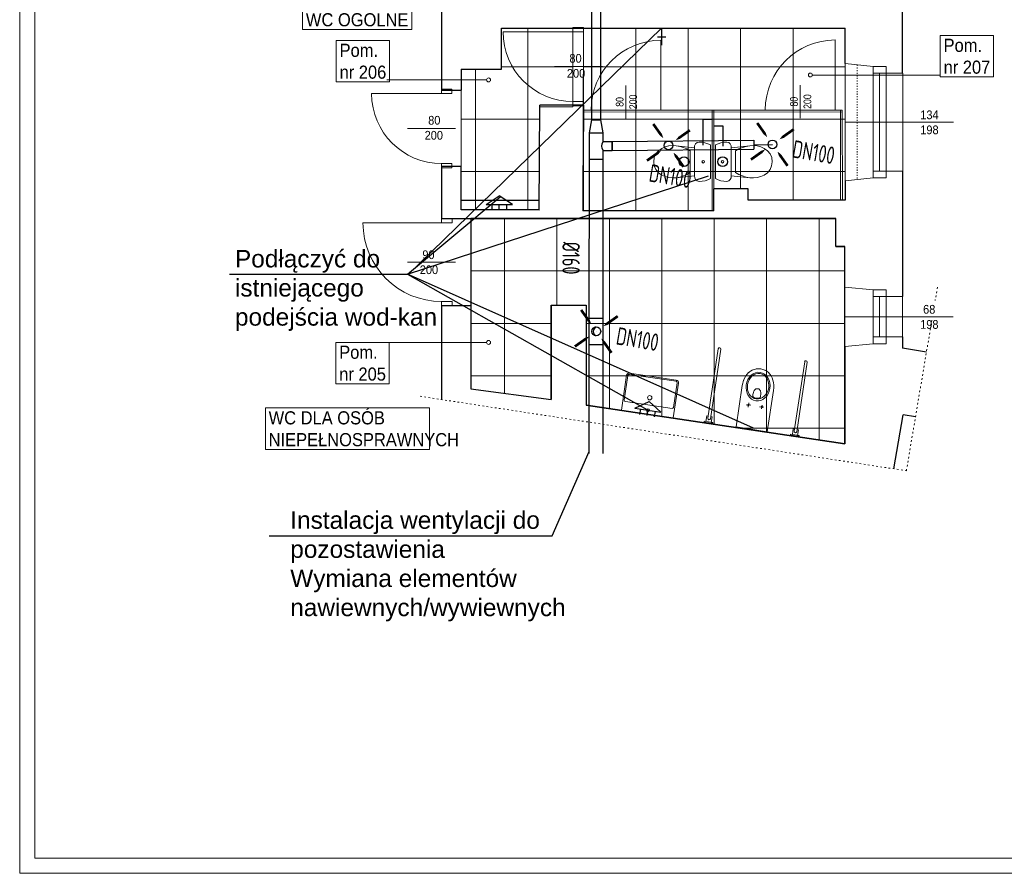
# Model space of a CAD drawing. Header units: millimetres. Extents: x 6904000 to 7075021, y 297772 to 407623.
# Tile 81 of 91: x 7024508 to 7035778, y 362773 to 372547. Entities that reach past the tile are written whole.
import ezdxf
from ezdxf.enums import TextEntityAlignment as Align

# ---------------------------------------------------------------- set-up
doc = ezdxf.new("R2010")
doc.units = ezdxf.units.MM
doc.linetypes.add('MCS - 2 piętro - koncepcja (2026.04.17)_do wysłania$0$ACAD_ISO03W100', pattern=[30, 12, -18])
for name, color, linetype, lineweight in [('!_IS_Przybory sanit', 3, 'Continuous', 25), ('$went_wyciąg', 32, 'Continuous', 30), ('$WENTYLACJA_OPIS', 20, 'Continuous', 25), ('MCS - 2 piętro - koncepcja (2026.04.17)_do wysłania$0$P-SANR-FIXT', 8, 'Continuous', 5), ('MCS - 2 piętro - koncepcja (2026.04.17)_do wysłania$0$Przekroje', 8, 'Continuous', 20), ('MCS - 2 piętro - koncepcja (2026.04.17)_do wysłania$0$Przekrojowa', 8, 'Continuous', 25), ('MCS - 2 piętro - koncepcja (2026.04.17)_do wysłania$0$S3_drzwi_istniejące', 8, 'Continuous', 0), ('MCS - 2 piętro - koncepcja (2026.04.17)_do wysłania$0$S3_drzwi_nowe', 8, 'Continuous', 18), ('MCS - 2 piętro - koncepcja (2026.04.17)_do wysłania$0$S3_okna', 8, 'Continuous', 9), ('MCS - 2 piętro - koncepcja (2026.04.17)_do wysłania$0$S3_opis pomieszczeń', 8, 'Continuous', 0), ('MCS - 2 piętro - koncepcja (2026.04.17)_do wysłania$0$S3_wyburzenia', 8, 'Continuous', 5), ('MCS - 2 piętro - koncepcja (2026.04.17)_do wysłania$0$S3_zabudowa_giszetowa', 8, 'Continuous', 0), ('MCS - 2 piętro - koncepcja (2026.04.17)_do wysłania$0$Widokowa', 8, 'Continuous', 9), ('MCS - 2 piętro - koncepcja (2026.04.17)_do wysłania$0$Wyposazenie', 8, 'Continuous', 9)]:
    doc.layers.add(name, color=color, linetype=linetype, lineweight=lineweight)
for name, color, linetype in [('_MECH_KS', 18, 'Continuous'), ('_MECH_OPIS', 7, 'Continuous'), ('_MECH_WC', 1, 'Continuous'), ('_MECH_WZ', 5, 'Continuous')]:
    doc.layers.add(name, color=color, linetype=linetype)
doc.layers.add('MCS - 2 piętro - koncepcja (2026.04.17)_do wysłania$0$Obrys powierzchni', color=8, linetype='Continuous', lineweight=9, plot=False)
doc.layers.add('S3_sufit S2', color=7, linetype='Continuous', lineweight=5, true_color=0x7f7f7f)
doc.styles.add('JOZEK', font='isocp3.shx', dxfattribs={"width": 0.9})
doc.styles.add('MCS - 2 piętro - koncepcja (2026.04.17)_do wysłania$0$Arial Narrow_1', font='ARIALN.TTF', dxfattribs={"height": 8.75})
doc.styles.add('MCS - 2 piętro - koncepcja (2026.04.17)_do wysłania$0$ARIELCE', font='arial.ttf', dxfattribs={"width": 0.9})
doc.styles.get("Standard").update_dxf_attribs({"font": 'arial.ttf'})

# ---------------------------------------------------------------- blocks, each defined once
blk = doc.blocks.new('MCS - 2 piętro - koncepcja (2026.04.17)_do wysłania$0$zw$7334')
at = {"layer": 'MCS - 2 piętro - koncepcja (2026.04.17)_do wysłania$0$S3_okna', "ltscale": 1.6, "insert": (-30.9, 13.4), "char_height": 10, "width": 42.363, "attachment_point": 3, "rotation": 0.019, "style": 'MCS - 2 piętro - koncepcja (2026.04.17)_do wysłania$0$ARIELCE', "bg_fill": 2}
blk.add_mtext('{\\fArial|b0|i0|c238|p34;134}', dxfattribs=at)
at = {"layer": 'MCS - 2 piętro - koncepcja (2026.04.17)_do wysłania$0$S3_okna', "ltscale": 1.6, "insert": (-30.9, -3.8), "char_height": 10, "width": 42.363, "attachment_point": 3, "rotation": 0.019, "style": 'MCS - 2 piętro - koncepcja (2026.04.17)_do wysłania$0$ARIELCE'}
blk.add_mtext('{\\fArial|b0|i0|c238|p34;198}', dxfattribs=at)
blk = doc.blocks.new('MCS - 2 piętro - koncepcja (2026.04.17)_do wysłania$0$zw$B2BC')
at = {"layer": 'MCS - 2 piętro - koncepcja (2026.04.17)_do wysłania$0$Przekroje', "ltscale": 1.6}
for points in [[(0, 0), (32.2, -3.1), (47, -3.1), (47, -10.9), (66, -10.9)], [(0, -134), (32.2, -130.9), (47, -130.9), (47, -123.1), (66, -123.1)]]:
    blk.add_lwpolyline(points, dxfattribs=at)
at = {"layer": 'MCS - 2 piętro - koncepcja (2026.04.17)_do wysłania$0$S3_okna'}
for p, q in [((0, 0), (0, -134)), ((32.2, -130.9), (32.2, -3.1)), ((47, -10.9), (32.2, -10.9)), ((39.6, -123.1), (39.6, -10.9)), ((47, -123.1), (47, -10.9)), ((66, -10.9), (66, -123.1)), ((47, -123.1), (32.2, -123.1))]:
    blk.add_line(p, q, dxfattribs=at)
at = {"layer": 'MCS - 2 piętro - koncepcja (2026.04.17)_do wysłania$0$S3_okna', "ltscale": 1.6}
blk.add_line((124, -67), (0, -67), dxfattribs=at)
at = {"layer": 'MCS - 2 piętro - koncepcja (2026.04.17)_do wysłania$0$S3_okna'}
for points in [[(0, 0), (32.2, -3.1), (47, -3.1), (47, -10.9), (66, -10.9)], [(0, -134), (32.2, -130.9), (47, -130.9), (47, -123.1), (66, -123.1)]]:
    blk.add_lwpolyline(points, dxfattribs=at)
blk = doc.blocks.new('MCS - 2 piętro - koncepcja (2026.04.17)_do wysłania$0$zw$5741')
at = {"layer": 'MCS - 2 piętro - koncepcja (2026.04.17)_do wysłania$0$Przekroje', "ltscale": 1.6}
blk.add_lwpolyline([(0, 0), (31.2, 8.5), (45.8, 11), (44.5, 18.7), (63.2, 21.8)], dxfattribs=at)
at = {"layer": 'MCS - 2 piętro - koncepcja (2026.04.17)_do wysłania$0$S3_okna'}
for p, q in [((31.2, 8.5), (20.8, 69.4)), ((-11.5, 67), (0, 0)), ((36.7, 64.2), (22.1, 61.7)), ((37.2, 17.4), (29.4, 63)), ((44.5, 18.7), (29.9, 16.2))]:
    blk.add_line(p, q, dxfattribs=at)
blk.add_lwpolyline([(0, 0), (31.2, 8.5), (45.8, 11), (44.5, 18.7), (63.2, 21.8)], dxfattribs=at)
at = {"layer": 'MCS - 2 piętro - koncepcja (2026.04.17)_do wysłania$0$S3_okna', "ltscale": 1.6, "insert": (93.9, 64.3), "char_height": 10, "width": 42.363, "attachment_point": 3, "rotation": 9.7223, "style": 'MCS - 2 piętro - koncepcja (2026.04.17)_do wysłania$0$ARIELCE', "bg_fill": 2}
blk.add_mtext('{\\fArial|b0|i0|c238|p34;68}', dxfattribs=at)
at = {"layer": 'MCS - 2 piętro - koncepcja (2026.04.17)_do wysłania$0$Przekroje', "ltscale": 1.6}
blk.add_lwpolyline([(-11.5, 67), (20.8, 69.4), (35.4, 71.9), (36.7, 64.2), (55.4, 67.4)], dxfattribs=at)
at = {"layer": 'MCS - 2 piętro - koncepcja (2026.04.17)_do wysłania$0$S3_okna'}
for p, q in [((44.5, 18.7), (36.7, 64.2)), ((55.4, 67.4), (63.2, 21.8))]:
    blk.add_line(p, q, dxfattribs=at)
at = {"layer": 'MCS - 2 piętro - koncepcja (2026.04.17)_do wysłania$0$S3_okna', "ltscale": 1.6}
blk.add_line((116.5, 54.4), (-5.7, 33.5), dxfattribs=at)
at = {"layer": 'MCS - 2 piętro - koncepcja (2026.04.17)_do wysłania$0$S3_okna'}
blk.add_lwpolyline([(-11.5, 67), (20.8, 69.4), (35.4, 71.9), (36.7, 64.2), (55.4, 67.4)], dxfattribs=at)
at = {"layer": 'MCS - 2 piętro - koncepcja (2026.04.17)_do wysłania$0$S3_okna', "ltscale": 1.6, "insert": (100.4, 47.8), "char_height": 10, "width": 42.363, "attachment_point": 3, "rotation": 9.7223, "style": 'MCS - 2 piętro - koncepcja (2026.04.17)_do wysłania$0$ARIELCE'}
blk.add_mtext('{\\fArial|b0|i0|c238|p34;198}', dxfattribs=at)
blk = doc.blocks.new('MCS - 2 piętro - koncepcja (2026.04.17)_do wysłania$0$zw$C904')
at = {"layer": 'MCS - 2 piętro - koncepcja (2026.04.17)_do wysłania$0$Wyposazenie', "color": 253, "linetype": 'Continuous'}
for p, q in [((-16.1, 58.7), (-18.5, 54.8)), ((-12.6, 61.9), (-16.1, 58.7)), ((-8.4, 64), (-12.6, 61.9)), ((-3.8, 64.9), (-8.4, 64)), ((0.9, 64.5), (-3.8, 64.9)), ((5.3, 62.9), (0.9, 64.5)), ((9.1, 60.2), (5.3, 62.9)), ((12, 56.6), (9.1, 60.2)), ((13.9, 52.7), (12, 56.6)), ((-20.8, 46.6), (-21, 42.4)), ((-19.9, 50.8), (-20.8, 46.6)), ((-18.5, 54.8), (-19.9, 50.8)), ((15.2, 48.7), (13.9, 52.7)), ((15.9, 44.5), (15.2, 48.7)), ((-21, 42.4), (-20.6, 38.2)), ((-20.6, 38.2), (-17, 17.2)), ((-20.6, 38.2), (-19.6, 33.9)), ((-19.6, 33.9), (-18.1, 29.9)), ((14.5, 31.8), (15.5, 36)), ((14.9, 19), (16, 40.3)), ((15.5, 36), (16, 40.3)), ((16, 40.3), (15.9, 44.5)), ((-18.1, 29.9), (-16.2, 26)), ((-16.2, 26), (-13.8, 22.3)), ((-13.8, 22.3), (11.1, 23.8)), ((11.1, 23.8), (13.1, 27.7)), ((13.1, 27.7), (14.5, 31.8)), ((-22.8, 13.9), (-23.2, 11.6)), ((-23.2, 11.6), (-22.8, 8.3)), ((-21.5, 15.8), (-22.8, 13.9)), ((-19.4, 17), (-21.5, 15.8)), ((-17, 17.2), (-19.4, 17)), ((14.9, 19), (-17, 17.2)), ((17.3, 19.1), (14.9, 19)), ((19.5, 18.2), (17.3, 19.1)), ((21, 16.5), (19.5, 18.2)), ((21.7, 14.2), (21, 16.5)), ((21.7, 10.9), (21.7, 14.2)), ((-22.8, 8.3), (-22, 5)), ((-22, 5), (-20.8, 1.9)), ((-20.8, 1.9), (-19.3, -1.1)), ((-19.3, -1.1), (19.3, 1.1)), ((19.3, 1.1), (20.5, 4.3)), ((20.5, 4.3), (21.3, 7.5)), ((21.3, 7.5), (21.7, 10.9))]:
    blk.add_line(p, q, dxfattribs=at)
blk.add_circle((-0.5, 8.2), 1.5, dxfattribs=at)
blk = doc.blocks.new('MCS - 2 piętro - koncepcja (2026.04.17)_do wysłania$0$PLM_Washbasin_2D - PLM_Washbasin_Wall_Mounted_Rectangle_600x450-V80-PARTER PW 1do50 - C')
at = {"layer": 'MCS - 2 piętro - koncepcja (2026.04.17)_do wysłania$0$P-SANR-FIXT', "color": 8, "true_color": 0x808080}
for p, q in [((-30, -1.5), (-30, -42)), ((-30, -42), (-30, -1.5)), ((30, -42), (30, -1.5)), ((30, -1.5), (30, -42)), ((-28.5, -42), (-28.5, -13.5)), ((-27, -12), (27, -12)), ((28.5, -13.5), (28.5, -42)), ((27, -43.5), (-27, -43.5)), ((-27, -45), (27, -45)), ((27, -45), (-27, -45))]:
    blk.add_line(p, q, dxfattribs=at)
for centre, radius in [((0, -6), 1.75), ((0, -20.5), 2.5)]:
    blk.add_circle(centre, radius, dxfattribs=at)
for centre, radius, start, end in [((-27, -13.5), 1.5, 90, 180), ((27, -13.5), 1.5, 360, 90), ((-27, -42), 3, 180, 270), ((-27, -42), 3, 180, 270), ((-27, -42), 1.5, 180, 270), ((27, -42), 3, 270, 360), ((27, -42), 3, 270, 0), ((27, -42), 1.5, 270, 0)]:
    blk.add_arc(centre, radius, start, end, dxfattribs=at)
blk = doc.blocks.new('MCS - 2 piętro - koncepcja (2026.04.17)_do wysłania$0$zw$F471')
at = {"layer": 'MCS - 2 piętro - koncepcja (2026.04.17)_do wysłania$0$P-SANR-FIXT', "color": 8, "true_color": 0x808080}
for p, q in [((-50.2, 12.6), (-38.2, 92.2)), ((-35.3, 91.8), (-47.2, 12.1)), ((60.7, 77.4), (48.7, -2.3)), ((51.7, -2.7), (63.6, 76.9)), ((-17.8, 2.7), (-10.7, 50)), ((-17.8, 2.7), (-10.7, 50)), ((24.9, 44.6), (17.8, -2.7)), ((17.8, -2.7), (24.9, 44.6)), ((-6.3, 28.2), (-1.1, 27.5)), ((-4, 25.3), (-3.3, 30.4)), ((9.1, 25.9), (14.1, 25.2)), ((11.3, 23.3), (12, 27.8)), ((-52.3, 8.9), (-51.3, 15.3)), ((-51.3, 15.3), (-52.3, 8.9)), ((-51.3, 15.3), (-49.8, 15.1)), ((-49.8, 15.1), (-51.3, 15.3)), ((-46.8, 14.6), (-45.4, 14.4)), ((-46.8, 14.6), (-45.4, 14.4)), ((-45.4, 14.4), (-46.3, 8)), ((-45.4, 14.4), (-46.3, 8)), ((-54.4, 8.2), (-54.2, 9.2)), ((-54.2, 9.2), (-54.4, 8.2)), ((-50.9, 7.6), (-54.4, 8.2)), ((-54.4, 8.2), (-44.5, 6.7)), ((-54.2, 9.2), (-52.3, 8.9)), ((-44.4, 7.7), (-54.2, 9.2)), ((-44.5, 6.7), (-48, 7.2)), ((-46.3, 8), (-44.4, 7.7)), ((-44.4, 7.7), (-44.5, 6.7)), ((-44.5, 6.7), (-44.4, 7.7)), ((17.8, -2.7), (-17.8, 2.7)), ((17.8, -2.7), (-17.8, 2.7)), ((46.6, -6), (47.6, 0.4)), ((47.6, 0.4), (46.6, -6)), ((47.6, 0.4), (49.1, 0.2)), ((49.1, 0.2), (47.6, 0.4)), ((44.5, -6.7), (44.6, -5.7)), ((44.5, -6.7), (44.6, -5.7)), ((48, -7.2), (44.5, -6.7)), ((54.4, -8.2), (44.5, -6.7)), ((44.6, -5.7), (46.6, -6)), ((44.6, -5.7), (54.5, -7.2)), ((54.4, -8.2), (50.9, -7.6)), ((52, -0.2), (53.5, -0.4)), ((52, -0.2), (53.5, -0.4)), ((53.5, -0.4), (52.6, -6.9)), ((53.5, -0.4), (52.6, -6.9)), ((52.6, -6.9), (54.5, -7.2)), ((54.5, -7.2), (54.4, -8.2)), ((54.5, -7.2), (54.4, -8.2))]:
    blk.add_line(p, q, dxfattribs=at)
for centre in [(-3.7, 27.9), (11.7, 25.6)]:
    blk.add_circle(centre, 0.75, dxfattribs=at)
for centre, radius, start, end in [((-36.8, 92), 1.5, 351.4654, 171.4654), ((8.2, 51.8), 17.6, 82.702, 148.0017), ((8.2, 51.8), 17.6, 112.725, 117.9787), ((8.2, 51.8), 17.6, 97.6155, 102.3025), ((7.4, 51.9), 17.6, 14.9299, 80.2076), ((7.4, 51.9), 17.6, 60.6137, 65.2991), ((62.1, 77.1), 1.5, 351.4654, 171.4654), ((16.7, 46.5), 27.7, 148.0017, 172.6745), ((16.7, 46.5), 27.7, 158.9627, 161.7135), ((8.2, 51.8), 17.6, 128.4012, 133.0882), ((7.4, 51.9), 17.6, 44.9427, 50.1947), ((7.4, 51.9), 17.6, 29.8383, 34.5238), ((-2.4, 49.3), 27.7, 350.2572, 14.9299), ((7, 41.9), 4.8, 116.6796, 159.1907), ((6.5, 41.9), 4.6, 84.0261, 111.0454), ((6.1, 42), 4.6, 51.8854, 78.9047), ((5.6, 42.1), 4.8, 3.7401, 46.2512), ((-2.4, 49.3), 27.7, 1.2181, 3.9689), ((23.9, 35.6), 22.8, 159.3894, 173.0813), ((2.7, 38.2), 1.5, 173.0813, 239.8913), ((6.8, 45.2), 9.61, 239.8913, 283.0395), ((8.6, 37.3), 1.5, 283.0395, 349.8495), ((-12.4, 41), 22.8, 349.8495, 3.5414), ((-48.7, 12.4), 1.5, 171.4654, 351.4654), ((50.2, -2.5), 1.5, 171.4654, 351.4654)]:
    blk.add_arc(centre, radius, start, end, dxfattribs=at)
for centre, major_axis, ratio in [((7.3, 48.9), (2.4, 16.3), 0.829441), ((7.4, 49.4), (2.2, 14.6), 0.831158)]:
    blk.add_ellipse(centre, major_axis=major_axis, ratio=ratio, dxfattribs=at)

msp = doc.modelspace()

# ---------------------------------------------------------------- linework, layer by layer
at = {"layer": '!_IS_Przybory sanit'}
for p, q in [((7029847.9, 370431.7), (7029997.9, 370531.7)), ((7029847.9, 370431.7), (7030147.9, 370431.7)), ((7030147.9, 370431.7), (7029997.9, 370531.7)), ((7031550.1, 368098), (7031713.3, 368174.6)), ((7031550.1, 368098), (7031846.8, 368053.5)), ((7031846.8, 368053.5), (7031713.3, 368174.6))]:
    msp.add_line(p, q, dxfattribs=at)
at = {"layer": '$went_wyciąg', "ltscale": 1.6}
for p, q in [((7031058.3, 371401.2), (7031058.5, 372810.5)), ((7031158.3, 371401.2), (7031158.5, 372810.5)), ((7031028.2, 371251.2), (7031058.3, 371401.2)), ((7031058.3, 371401.2), (7031158.3, 371401.2)), ((7031058.3, 371401.2), (7031158.3, 371401.2)), ((7031188.2, 371251.2), (7031158.3, 371401.2)), ((7031028.2, 370951), (7031028.2, 371251.2)), ((7031028.2, 371251.2), (7031188.2, 371251.2)), ((7031028.2, 371251.2), (7031188.2, 371251.2)), ((7031188.2, 371151.2), (7031188.2, 371251.2)), ((7031188.3, 371151.1), (7031288.3, 371151)), ((7031287.8, 371151), (7032909.1, 371166)), ((7031287.8, 371151), (7031288.8, 371051)), ((7031288.3, 371051), (7031288.3, 371151)), ((7032909.1, 371166), (7032910.1, 371066.1)), ((7032909.6, 371116.1), (7033123.2, 371119.6)), ((7031188.2, 370951), (7031188.2, 371051)), ((7031188.3, 371051.1), (7031288.3, 371051)), ((7031288.8, 371051), (7032910.1, 371066.1)), ((7031027.9, 369128.9), (7031028.2, 370951)), ((7031028.2, 370951), (7031188.2, 370951)), ((7031028.2, 370951), (7031188.2, 370951)), ((7031187.9, 369128.9), (7031188.2, 370951)), ((7031027.8, 368828.9), (7031027.9, 369128.9)), ((7031027.9, 369128.9), (7031187.9, 369128.9)), ((7031027.9, 369128.9), (7031187.9, 369128.9)), ((7031187.8, 368828.9), (7031187.9, 369128.9)), ((7031027.7, 367578.6), (7031027.8, 368828.9)), ((7031027.8, 368828.9), (7031187.8, 368828.9)), ((7031027.8, 368828.9), (7031187.8, 368828.9)), ((7031187.7, 367578.5), (7031187.8, 368828.9))]:
    msp.add_line(p, q, dxfattribs=at)
for points, format in [([(7031875.4, 371190, 0, 60, 0), (7031817.6, 371271.6, 30, 30, 0), (7031759.8, 371353.3, 0, 0, 0)], "xyseb"), ([(7033065, 371201.8, 0, 60, 0), (7033007.2, 371283.4, 30, 30, 0), (7032949.5, 371365, 0, 0, 0)], "xyseb"), ([(7032015.8, 371166, 0, 60, 0), (7032097.4, 371223.8, 30, 30, 0), (7032179, 371281.5, 0, 0, 0)], "xyseb"), ([(7033205.4, 371177.8, 0, 60, 0), (7033287, 371235.5, 30, 30, 0), (7033368.6, 371293.3, 0, 0, 0)], "xyseb"), ([(7031188.2, 371051, -0.3125), (7031188.2, 371151.2)], "xyb"), ([(7031851.4, 371049.6, 0, 60, 0), (7031769.7, 370991.9, 30, 30, 0), (7031688.1, 370934.1, 0, 0, 0)], "xyseb"), ([(7031991.7, 371025.6, 0, 60, 0), (7032049.5, 370944, 30, 30, 0), (7032107.3, 370862.4, 0, 0, 0)], "xyseb"), ([(7033041, 371061.4, 0, 60, 0), (7032959.3, 371003.6, 30, 30, 0), (7032877.7, 370945.9, 0, 0, 0)], "xyseb"), ([(7033181.3, 371037.4, 0, 60, 0), (7033239.1, 370955.7, 30, 30, 0), (7033296.9, 370874.1, 0, 0, 0)], "xyseb"), ([(7031049.7, 369061.1, 0, 60, 0), (7030991.9, 369142.7, 30, 30, 0), (7030934.2, 369224.4, 0, 0, 0)], "xyseb"), ([(7031190.1, 369037.1, 0, 60, 0), (7031271.7, 369094.8, 30, 30, 0), (7031353.3, 369152.6, 0, 0, 0)], "xyseb"), ([(7031025.7, 368920.7, 0, 60, 0), (7030944, 368862.9, 30, 30, 0), (7030862.4, 368805.2, 0, 0, 0)], "xyseb"), ([(7031166.1, 368896.7, 0, 60, 0), (7031223.8, 368815.1, 30, 30, 0), (7031281.6, 368733.4, 0, 0, 0)], "xyseb")]:
    msp.add_lwpolyline(points, format=format, dxfattribs=at)
for points in [[(7031933.6, 371107.8), (7031933.6, 371107.8), (7031933.6, 371107.8), (7031933.6, 371107.8)], [(7033123.2, 371119.6), (7033123.2, 371119.6), (7033123.2, 371119.6), (7033123.2, 371119.6)], [(7031107.9, 368978.9), (7031107.9, 368978.9), (7031107.9, 368978.9), (7031107.9, 368978.9)]]:
    msp.add_lwpolyline(points, close=True, dxfattribs=at)
at = {"layer": '$went_wyciąg', "color": 2, "ltscale": 1.6}
msp.add_lwpolyline([(7031107.9, 369028.9, 0.7), (7031107.9, 368928.9)], format="xyb", dxfattribs=at)
at = {"layer": '$went_wyciąg', "ltscale": 1.6}
for centre in [(7031933.6, 371107.8), (7033123.2, 371119.6), (7031107.9, 368978.9)]:
    msp.add_circle(centre, 50, dxfattribs=at)
at = {"layer": '$went_wyciąg', "color": 2, "ltscale": 1.6}
msp.add_circle((7031107.9, 368978.9), 50, dxfattribs=at)
at = {"layer": '$went_wyciąg', "ltscale": 1.6}
for centre, start, end in [((7031188.3, 371151.2), 179.99106, 269.99106), ((7031188.3, 371051), 89.99106, 179.99106)]:
    msp.add_arc(centre, 0.1, start, end, dxfattribs=at)
at = {"layer": '_MECH_KS'}
for points in [[(7029997.8, 370369.7), (7029997.8, 370431.7)], [(7031689.2, 368014.5), (7031698.4, 368075.7)]]:
    msp.add_lwpolyline(points, dxfattribs=at)
for centre in [(7032112.4, 370921.1), (7032554.2, 370921.1)]:
    msp.add_circle(centre, 55, dxfattribs=at)
at = {"layer": '_MECH_OPIS'}
for p, q in [((7028955, 369628.2), (7031854.5, 372449.7)), ((7028948.8, 369631.8), (7030007.6, 370519.7))]:
    msp.add_line(p, q, dxfattribs=at)
msp.add_lwpolyline([(7026908.7, 369631.8), (7028948.8, 369631.8), (7032392.6, 370759.7)], dxfattribs=at)
at = {"layer": '_MECH_WC'}
for p, q in [((7029914.5, 370369.7), (7029914.5, 370431.7)), ((7031606.8, 368026.9), (7031616, 368088.1))]:
    msp.add_line(p, q, dxfattribs=at)
at = {"layer": '_MECH_WZ'}
msp.add_line((7031807.7, 372352.2), (7031905.2, 372352.2), dxfattribs=at)
for points in [[(7031854.5, 372449.7), (7031854.5, 372254.7)], [(7032330, 371110), (7032330, 371410), (7032434.1, 371410)], [(7032560, 371100), (7032560, 371329.7), (7032454.7, 371329.7)], [(7030084.7, 370369.7), (7030084.7, 370431.7)], [(7031775.2, 368001.6), (7031784.3, 368062.8)]]:
    msp.add_lwpolyline(points, dxfattribs=at)
at = {"layer": 'MCS - 2 piętro - koncepcja (2026.04.17)_do wysłania$0$Obrys powierzchni', "ltscale": 1.6}
for points in [[(7024508.3, 377623.2), (7045508.3, 377623.2), (7045508.3, 362773.2), (7024508.3, 362773.2)], [(7024683.3, 377448.2), (7045333.3, 377448.2), (7045333.3, 362948.2), (7024683.3, 362948.2)]]:
    msp.add_lwpolyline(points, close=True, dxfattribs=at)
at = {"layer": 'MCS - 2 piętro - koncepcja (2026.04.17)_do wysłania$0$Przekrojowa', "ltscale": 1.6}
for p, q in [((7029335.7, 372810.5), (7029336.2, 371740.4)), ((7034614.2, 371935.1), (7034614.2, 372810.5)), ((7030024.5, 372449.7), (7033954.5, 372449.7)), ((7030024.5, 371979.7), (7030024.5, 372449.7)), ((7033954.5, 372044), (7033954.5, 372449.7)), ((7029560.7, 371979.7), (7029560.9, 371740.4)), ((7029560.7, 371979.7), (7030024.5, 371979.7)), ((7029336.2, 371740.4), (7029560.9, 371740.4)), ((7030454.5, 370369.7), (7030460.2, 371569.7)), ((7030960.2, 371569.7), (7030460.2, 371569.7)), ((7030960.2, 371569.7), (7030954, 370359.8)), ((7030960.2, 371569.7), (7030960.2, 371569.7)), ((7029336.4, 370870.4), (7029337.1, 370270.3)), ((7029336.4, 370870.4), (7029561.2, 370870.4)), ((7029559.5, 370369.7), (7029561.2, 370870.4)), ((7034614.2, 370812.8), (7034614.2, 369376.9)), ((7033954.5, 370704), (7033954.5, 370479.7)), ((7032454.5, 370359.8), (7032454.6, 370609.7)), ((7032844.6, 370609.7), (7032454.6, 370609.7)), ((7032844.5, 370479.7), (7032844.6, 370609.7)), ((7029560.7, 370479.7), (7030455, 370479.7)), ((7033954.5, 370479.7), (7032844.5, 370479.7)), ((7030454.5, 370369.7), (7029559.5, 370369.7)), ((7032454.5, 370359.8), (7030954, 370359.8)), ((7029337.1, 370270.3), (7033851.3, 370269.7)), ((7033851.2, 369949.8), (7033851.3, 370270.3)), ((7033851.2, 369949.8), (7033954.4, 369949.8)), ((7033954.3, 369485.8), (7033954.4, 369949.8)), ((7029337.1, 369270.3), (7029337.7, 368197.6)), ((7029671.7, 369270.4), (7029337.2, 369270.3)), ((7029671.7, 369270.4), (7029671.9, 368320.3)), ((7030591.1, 369280.3), (7030591.5, 368198.4)), ((7030591.1, 369280.3), (7030991.6, 369280.3)), ((7030991.6, 369280.3), (7030992, 368134.8)), ((7034614, 368914.6), (7034614.1, 368786)), ((7033954.2, 368802.4), (7033954.1, 367690.3)), ((7034886.4, 368739.5), (7034614.1, 368786)), ((7029671.9, 368320.3), (7030591.5, 368198.4)), ((7033954.1, 367690.3), (7030992, 368134.8)), ((7034514.6, 367404.5), (7034620.6, 368024.1)), ((7034761.3, 368000), (7034620.6, 368024.1))]:
    msp.add_line(p, q, dxfattribs=at)
at = {"layer": 'MCS - 2 piętro - koncepcja (2026.04.17)_do wysłania$0$S3_drzwi_istniejące'}
for p, q in [((7029336.1, 371700.4), (7028536.1, 371700.4)), ((7028946.1, 371300.4), (7029496.1, 371300.4)), ((7029337.1, 370220.3), (7028437.1, 370220.4)), ((7028947.1, 369770.4), (7029497.1, 369770.3))]:
    msp.add_line(p, q, dxfattribs=at)
at = {"layer": 'MCS - 2 piętro - koncepcja (2026.04.17)_do wysłania$0$S3_drzwi_istniejące', "ltscale": 1.6}
for p, q in [((7029336.2, 371740.4), (7029336.2, 371740.4)), ((7029336.4, 370870.4), (7029336.4, 370870.4))]:
    msp.add_line(p, q, dxfattribs=at)
at = {"layer": 'MCS - 2 piętro - koncepcja (2026.04.17)_do wysłania$0$S3_drzwi_istniejące'}
for points in [[(7029336.1, 371700.4), (7029336.1, 371750.4), (7029456.1, 371750.4), (7029456.1, 371700.4)], [(7029336.1, 370850.4), (7029336.1, 370900.4), (7029456.1, 370900.4), (7029456.1, 370850.4)], [(7029457.1, 370220.3), (7029457.1, 370270.3), (7029337.1, 370270.3), (7029337.1, 370220.3)], [(7029457.1, 369270.3), (7029457.1, 369320.3), (7029337.1, 369320.3), (7029337.1, 369270.3)]]:
    msp.add_lwpolyline(points, close=True, dxfattribs=at)
for centre, radius, start, end in [((7029336.1, 371700.4), 800, 180, 270), ((7029337.1, 370220.3), 900, 179.99923, 269.99923)]:
    msp.add_arc(centre, radius, start, end, dxfattribs=at)
at = {"layer": 'MCS - 2 piętro - koncepcja (2026.04.17)_do wysłania$0$S3_drzwi_nowe'}
for p, q in [((7030840.2, 372409.7), (7030040.2, 372409.7)), ((7031178, 372009.7), (7030628, 372009.7))]:
    msp.add_line(p, q, dxfattribs=at)
for points in [[(7030960.2, 372409.7), (7030960.2, 372459.7), (7030840.2, 372459.7), (7030840.2, 372409.7)], [(7030960.2, 371559.7), (7030960.2, 371609.7), (7030840.2, 371609.7), (7030840.2, 371559.7)]]:
    msp.add_lwpolyline(points, close=True, dxfattribs=at)
msp.add_arc((7030840.2, 372409.7), 800, 180, 270, dxfattribs=at)
at = {"layer": 'MCS - 2 piętro - koncepcja (2026.04.17)_do wysłania$0$S3_okna', "linetype": 'MCS - 2 piętro - koncepcja (2026.04.17)_do wysłania$0$ACAD_ISO03W100'}
msp.add_line((7034094.5, 372030.4), (7034094.5, 370717.5), dxfattribs=at)
at = {"layer": 'MCS - 2 piętro - koncepcja (2026.04.17)_do wysłania$0$S3_opis pomieszczeń'}
msp.add_line((7028709.6, 368852.3), (7029853.1, 368852.3), dxfattribs=at)
for centre in [(7033558.2, 371913.7), (7029875.3, 371857.7), (7029875.3, 368852.3)]:
    msp.add_circle(centre, 22.2, dxfattribs=at)
at = {"layer": 'MCS - 2 piętro - koncepcja (2026.04.17)_do wysłania$0$S3_wyburzenia', "linetype": 'MCS - 2 piętro - koncepcja (2026.04.17)_do wysłania$0$ACAD_ISO03W100', "ltscale": 0.5}
msp.add_line((7032454.6, 370609.7), (7032454.7, 371359.7), dxfattribs=at)
at = {"layer": 'MCS - 2 piętro - koncepcja (2026.04.17)_do wysłania$0$S3_zabudowa_giszetowa', "ltscale": 1.6}
for p, q in [((7031847, 372312), (7031847.8, 371510.1)), ((7033841.5, 372315.1), (7033842.3, 371510.9)), ((7030960.2, 371509.7), (7033923.9, 371510.9)), ((7030960.2, 371489.7), (7033923.9, 371490.9)), ((7032434.1, 371510.3), (7032434.5, 370359.8)), ((7032454.1, 371510.3), (7032454.5, 370359.8)), ((7033903.9, 371510.9), (7033904.3, 370479.7)), ((7033923.9, 371510.9), (7033924.3, 370479.7))]:
    msp.add_line(p, q, dxfattribs=at)
at = {"layer": 'MCS - 2 piętro - koncepcja (2026.04.17)_do wysłania$0$S3_zabudowa_giszetowa'}
for p, q in [((7031447.8, 371792.9), (7031447.7, 371415.4)), ((7033442.2, 371796), (7033442.2, 371418.4))]:
    msp.add_line(p, q, dxfattribs=at)
at = {"layer": 'MCS - 2 piętro - koncepcja (2026.04.17)_do wysłania$0$S3_zabudowa_giszetowa', "ltscale": 1.6}
for centre in [(7031847.7, 371512.1), (7033842.2, 371515.1)]:
    msp.add_arc(centre, 800, 90.05071, 180.00022, dxfattribs=at)
at = {"layer": 'MCS - 2 piętro - koncepcja (2026.04.17)_do wysłania$0$Widokowa', "linetype": 'MCS - 2 piętro - koncepcja (2026.04.17)_do wysłania$0$ACAD_ISO03W100', "ltscale": 1.6}
msp.add_lwpolyline([(7029092.3, 368235.2), (7034656.9, 367382.7), (7035014.2, 369495.1)], dxfattribs=at)
at = {"layer": 'S3_sufit S2', "ltscale": 1.6}
for points in [[(7030455, 370479.7), (7030460.2, 371549.7), (7030840.2, 371549.7), (7030840.2, 372449.7), (7030024.5, 372449.7), (7030024.5, 371979.7), (7029560.7, 371979.7), (7029560.7, 370369.7), (7030454.5, 370365.5), (7030455, 370479.7)], [(7030024.5, 372008.1), (7030323.9, 372008.1), (7030323.9, 372449.7)], [(7030323.9, 372449.7), (7030323.9, 372008.1), (7030840.2, 372008.1)], [(7030954, 370359.8), (7030960.2, 372449.7), (7033954.5, 372449.7), (7033954.5, 370479.7), (7032844.5, 370479.9), (7032844.5, 370609.7), (7032454.6, 370609.8), (7032454.6, 370359.8), (7030954, 370359.8)], [(7030960.2, 372449.7), (7030960.2, 372008.1), (7031560.2, 372008.1), (7031560.2, 372449.7)], [(7031560.2, 372449.7), (7031560.2, 372008.1), (7032160.2, 372008.1), (7032160.2, 372449.7)], [(7032160.2, 372449.7), (7032160.2, 372008.1), (7032760.2, 372008.1), (7032760.2, 372449.7)], [(7032760.2, 372449.7), (7032760.2, 372008.1), (7033360.2, 372008.1), (7033360.2, 372449.7)], [(7033360.2, 372449.7), (7033360.2, 372008.1), (7033954.5, 372008.1)], [(7029723.9, 371979.7), (7029723.9, 371408.1), (7030323.9, 371408.1), (7030323.9, 372008.1), (7030024.5, 372008.1)], [(7030840.2, 372008.1), (7030323.9, 372008.1), (7030323.9, 371408.1), (7030459.4, 371408.1)], [(7033954.5, 372008.1), (7033360.2, 372008.1), (7033360.2, 371408.1), (7033954.5, 371408.1)], [(7029560.7, 371408.1), (7029723.9, 371408.1), (7029723.9, 371979.7)], [(7029560.7, 370808.1), (7029723.9, 370808.1), (7029723.9, 371408.1), (7029560.7, 371408.1)], [(7030459.4, 371408.1), (7030323.9, 371408.1), (7030323.9, 370808.1), (7030456.6, 370808.1)], [(7033954.5, 371408.1), (7033360.2, 371408.1), (7033360.2, 370808.1), (7033954.5, 370808.1)], [(7029723.9, 370369), (7029723.9, 370808.1), (7029560.7, 370808.1)], [(7030323.9, 370366.1), (7030323.9, 370808.1), (7029723.9, 370808.1), (7029723.9, 370369)], [(7030456.6, 370808.1), (7030323.9, 370808.1), (7030323.9, 370366.1)], [(7031560.2, 370359.8), (7031560.2, 370808.1), (7030960.2, 370808.1), (7030960.2, 370359.8)], [(7032160.2, 370359.8), (7032160.2, 370808.1), (7031560.2, 370808.1), (7031560.2, 370359.8)], [(7032760.2, 370609.7), (7032760.2, 370808.1), (7032160.2, 370808.1), (7032160.2, 370359.8)], [(7033360.2, 370479.8), (7033360.2, 370808.1), (7032760.2, 370808.1), (7032760.2, 370609.7)], [(7033954.5, 370808.1), (7033360.2, 370808.1), (7033360.2, 370479.8)], [(7029671.8, 369670.3), (7030057.2, 369670.3), (7030057.2, 370270.3), (7029671.9, 370270.3)], [(7030871.6, 370270.3), (7030657.2, 370270.3), (7030657.2, 369670.3), (7031257.2, 369670.3), (7031257.2, 370270.3), (7030991.6, 370270.3)], [(7033851.2, 370270.3), (7033657.2, 370270.3), (7033657.2, 369670.3), (7033954.1, 369670.3)], [(7029671.7, 369070.3), (7030057.2, 369070.3), (7030057.2, 369670.3), (7029671.8, 369670.3)], [(7030657.2, 369280.3), (7030657.2, 369670.3), (7030057.2, 369670.3), (7030057.2, 369070.3), (7030591.1, 369070.3)], [(7030991.6, 369070.3), (7031257.2, 369070.3), (7031257.2, 369670.3), (7030657.2, 369670.3), (7030657.2, 369280.3)], [(7033954.1, 369670.3), (7033657.2, 369670.3), (7033657.2, 369070.3), (7033954.1, 369070.3)], [(7029671.7, 368470.3), (7030057.2, 368470.3), (7030057.2, 369070.3), (7029671.7, 369070.3)], [(7030591.1, 369070.3), (7030057.2, 369070.3), (7030057.2, 368470.3), (7030591.4, 368470.3)], [(7030991.6, 368470.3), (7031257.2, 368470.3), (7031257.2, 369070.3), (7030991.6, 369070.3)], [(7033954.1, 369070.3), (7033657.2, 369070.3), (7033657.2, 368470.3), (7033954.1, 368470.3)], [(7030057.2, 368269.2), (7030057.2, 368470.3), (7029671.7, 368470.3)], [(7030591.4, 368470.3), (7030057.2, 368470.3), (7030057.2, 368269.2)], [(7031257.2, 368095), (7031257.2, 368470.3), (7030991.6, 368470.3)], [(7031857.2, 368005), (7031857.2, 368470.3), (7031257.2, 368470.3), (7031257.2, 368095)], [(7032457.2, 367914.9), (7032457.2, 368470.3), (7031857.2, 368470.3), (7031857.2, 368005)], [(7032754.4, 367870.3), (7033057.2, 367870.3), (7033057.2, 368470.3), (7032457.2, 368470.3), (7032457.2, 367914.9)], [(7033954.2, 368470.3), (7033657.2, 368470.3), (7033657.2, 367870.3), (7033954.1, 367870.3)], [(7033057.2, 367824.9), (7033057.2, 367870.3), (7032754.4, 367870.3)], [(7033657.2, 367734.9), (7033657.2, 367870.3), (7033057.2, 367870.3), (7033057.2, 367824.9)]]:
    msp.add_lwpolyline(points, dxfattribs=at)
for points in [[(7030960.2, 371408.1), (7031560.2, 371408.1), (7031560.2, 372008.1), (7030960.2, 372008.1)], [(7031560.2, 371408.1), (7032160.2, 371408.1), (7032160.2, 372008.1), (7031560.2, 372008.1)], [(7032160.2, 371408.1), (7032760.2, 371408.1), (7032760.2, 372008.1), (7032160.2, 372008.1)], [(7032760.2, 371408.1), (7033360.2, 371408.1), (7033360.2, 372008.1), (7032760.2, 372008.1)], [(7029723.9, 370808.1), (7030323.9, 370808.1), (7030323.9, 371408.1), (7029723.9, 371408.1)], [(7030960.2, 370808.1), (7031560.2, 370808.1), (7031560.2, 371408.1), (7030960.2, 371408.1)], [(7031560.2, 370808.1), (7032160.2, 370808.1), (7032160.2, 371408.1), (7031560.2, 371408.1)], [(7032160.2, 370808.1), (7032760.2, 370808.1), (7032760.2, 371408.1), (7032160.2, 371408.1)], [(7032760.2, 370808.1), (7033360.2, 370808.1), (7033360.2, 371408.1), (7032760.2, 371408.1)], [(7030057.2, 369670.3), (7030657.2, 369670.3), (7030657.2, 370270.3), (7030057.2, 370270.3)], [(7031257.2, 369670.3), (7031857.2, 369670.3), (7031857.2, 370270.3), (7031257.2, 370270.3)], [(7031857.2, 369670.3), (7032457.2, 369670.3), (7032457.2, 370270.3), (7031857.2, 370270.3)], [(7032457.2, 369670.3), (7033057.2, 369670.3), (7033057.2, 370270.3), (7032457.2, 370270.3)], [(7033057.2, 369670.3), (7033657.2, 369670.3), (7033657.2, 370270.3), (7033057.2, 370270.3)], [(7031257.2, 369070.3), (7031857.2, 369070.3), (7031857.2, 369670.3), (7031257.2, 369670.3)], [(7031857.2, 369070.3), (7032457.2, 369070.3), (7032457.2, 369670.3), (7031857.2, 369670.3)], [(7032457.2, 369070.3), (7033057.2, 369070.3), (7033057.2, 369670.3), (7032457.2, 369670.3)], [(7033057.2, 369070.3), (7033657.2, 369070.3), (7033657.2, 369670.3), (7033057.2, 369670.3)], [(7031257.2, 368470.3), (7031857.2, 368470.3), (7031857.2, 369070.3), (7031257.2, 369070.3)], [(7031857.2, 368470.3), (7032457.2, 368470.3), (7032457.2, 369070.3), (7031857.2, 369070.3)], [(7032457.2, 368470.3), (7033057.2, 368470.3), (7033057.2, 369070.3), (7032457.2, 369070.3)], [(7033057.2, 368470.3), (7033657.2, 368470.3), (7033657.2, 369070.3), (7033057.2, 369070.3)], [(7033057.2, 367870.3), (7033657.2, 367870.3), (7033657.2, 368470.3), (7033057.2, 368470.3)]]:
    msp.add_lwpolyline(points, close=True, dxfattribs=at)
at = {"layer": 'S3_sufit S2', "lineweight": -3, "ltscale": 1.6}
msp.add_lwpolyline([(7033954.4, 369949.8), (7033851.2, 369949.8), (7033851.2, 370270.3), (7029671.9, 370270.3), (7029671.9, 368320.3), (7030591.5, 368198.4), (7030591.1, 369280.3), (7030991.6, 369280.3), (7030992, 368134.8), (7033954.1, 367690.3), (7033954.1, 369949.8)], dxfattribs=at)

# ---------------------------------------------------------------- block references
at = {"layer": 'MCS - 2 piętro - koncepcja (2026.04.17)_do wysłania$0$P-SANR-FIXT', "lineweight": -3, "ltscale": 1.6, "xscale": 10, "yscale": 10, "zscale": 10}
msp.add_blockref('MCS - 2 piętro - koncepcja (2026.04.17)_do wysłania$0$zw$F471', (7032886.2, 367857), dxfattribs=at)
at = {"layer": 'MCS - 2 piętro - koncepcja (2026.04.17)_do wysłania$0$P-SANR-FIXT', "color": 8, "true_color": 0x808080, "xscale": 10, "yscale": 10, "zscale": 10, "rotation": 171.4653935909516}
msp.add_blockref('MCS - 2 piętro - koncepcja (2026.04.17)_do wysłania$0$PLM_Washbasin_2D - PLM_Washbasin_Wall_Mounted_Rectangle_600x450-V80-PARTER PW 1do50 - C', (7031689.6, 368016.4), dxfattribs=at)
at = {"layer": 'MCS - 2 piętro - koncepcja (2026.04.17)_do wysłania$0$Wyposazenie', "color": 253, "linetype": 'Continuous', "true_color": 0x9e9e9e, "yscale": 10, "zscale": 10}
for p, xscale, rotation in [((7032414.7, 370921.1), -10, 93.35022127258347), ((7032471.5, 370921.1), 10, 266.6497787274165)]:
    msp.add_blockref('MCS - 2 piętro - koncepcja (2026.04.17)_do wysłania$0$zw$C904', p, dxfattribs=dict(at, xscale=xscale, rotation=rotation))

# ---------------------------------------------------------------- texts
at = {"layer": '$WENTYLACJA_OPIS', "style": 'JOZEK', "oblique": 0, "width": 0.75}
for p in [(7033579, 370931.3), (7031939.3, 370656.3), (7031563.7, 368790.6)]:
    msp.add_text('DN100', height=200, rotation=350.28776, dxfattribs=at).set_placement(p, align=Align.CENTER)
msp.add_text('%%C160', height=200, rotation=270.03106, dxfattribs=at).set_placement((7030819.1, 369817.2), align=Align.MIDDLE_CENTER)
at = {"layer": '_MECH_OPIS', "insert": (7027604.8, 366918.3), "char_height": 200, "width": 2986.393, "attachment_point": 1}
msp.add_mtext('Instalacja wentylacji do pozostawienia\\PWymiana elementów nawiewnych/wywiewnych\\P', dxfattribs=at)
at = {"layer": 'MCS - 2 piętro - koncepcja (2026.04.17)_do wysłania$0$S3_drzwi_istniejące', "char_height": 100, "style": 'MCS - 2 piętro - koncepcja (2026.04.17)_do wysłania$0$ARIELCE'}
for s, insert, width, attachment_point, rotation in [('{\\fArial|b0|i0|c238|p34;80}', (7029323.7, 371445.5), 185.261, 3, 359.9753), ('{\\fArial|b0|i0|c238|p34;200}', (7029352.9, 371273.7), 193.556, 3, 359.9753), ('{\\fArial|b0|i0|c238|p34;90}', (7029116.8, 369906.3), 185.261, 1, 0.02394), ('{\\fArial|b0|i0|c238|p34;200}', (7029087.6, 369734.4), 193.556, 1, 0.02394)]:
    msp.add_mtext(s, dxfattribs=dict(at, insert=insert, width=width, attachment_point=attachment_point, rotation=rotation))
at = {"layer": 'MCS - 2 piętro - koncepcja (2026.04.17)_do wysłania$0$S3_drzwi_nowe', "char_height": 100, "attachment_point": 1, "rotation": 0.0247, "style": 'MCS - 2 piętro - koncepcja (2026.04.17)_do wysłania$0$ARIELCE'}
for s, insert, width in [('{\\fArial|b0|i0|c238|p34;80}', (7030800.4, 372154.8), 185.261), ('{\\fArial|b0|i0|c238|p34;200}', (7030771.3, 371983), 193.556)]:
    msp.add_mtext(s, dxfattribs=dict(at, insert=insert, width=width))
at = {"layer": 'MCS - 2 piętro - koncepcja (2026.04.17)_do wysłania$0$S3_zabudowa_giszetowa', "char_height": 87.5, "attachment_point": 3, "rotation": 90, "style": 'MCS - 2 piętro - koncepcja (2026.04.17)_do wysłania$0$Arial Narrow_1'}
for s, insert, width in [('200', (7031485.8, 371689.8), 204.43), ('200', (7033480.3, 371692.8), 204.43), ('80', (7031331.6, 371661.7), 136.287), ('80', (7033326.1, 371664.7), 136.287)]:
    msp.add_mtext(s, dxfattribs=dict(at, insert=insert, width=width))

# ---------------------------------------------------------------- next in the draw order: block references
at = {"layer": 'MCS - 2 piętro - koncepcja (2026.04.17)_do wysłania$0$Przekroje', "ltscale": 1.6, "xscale": 10, "yscale": 10, "zscale": 10, "rotation": 350.296708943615}
msp.add_blockref('MCS - 2 piętro - koncepcja (2026.04.17)_do wysłania$0$zw$5741', (7033954.3, 368805.8), dxfattribs=at)
at = {"layer": 'MCS - 2 piętro - koncepcja (2026.04.17)_do wysłania$0$S3_okna', "xscale": 10, "yscale": 10, "zscale": 10, "rotation": 1.443429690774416e-05}
msp.add_blockref('MCS - 2 piętro - koncepcja (2026.04.17)_do wysłania$0$zw$7334', (7035334.6, 371374), dxfattribs=at)

# ---------------------------------------------------------------- next in the draw order: texts
at = {"layer": 'MCS - 2 piętro - koncepcja (2026.04.17)_do wysłania$0$S3_opis pomieszczeń', "char_height": 75, "attachment_point": 1, "style": 'MCS - 2 piętro - koncepcja (2026.04.17)_do wysłania$0$ARIELCE', "bg_fill": 18}
for s, insert in [('{\\fArial|b0|i0|c238|p34;\\H2x;Pom.\\Pnr 206}', (7028169.6, 372271.8)), ('{\\fArial|b0|i0|c238|p34;\\H2x;Pom.\\Pnr 205}', (7028165.4, 368814.8))]:
    msp.add_mtext(s, dxfattribs=dict(at, insert=insert))

# ---------------------------------------------------------------- next in the draw order: linework, layer by layer
at = {"layer": 'MCS - 2 piętro - koncepcja (2026.04.17)_do wysłania$0$S3_opis pomieszczeń'}
msp.add_line((7028709.6, 371857.7), (7029853.1, 371857.7), dxfattribs=at)

# ---------------------------------------------------------------- next in the draw order: block references
at = {"layer": 'MCS - 2 piętro - koncepcja (2026.04.17)_do wysłania$0$S3_okna', "xscale": 10, "yscale": 10, "zscale": 10, "rotation": 1.443429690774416e-05}
msp.add_blockref('MCS - 2 piętro - koncepcja (2026.04.17)_do wysłania$0$zw$7334', (7035334.6, 371374), dxfattribs=at)

# ---------------------------------------------------------------- next in the draw order: texts
at = {"layer": '_MECH_OPIS', "insert": (7026971.8, 369911), "char_height": 200, "width": 2480.444, "attachment_point": 1}
msp.add_mtext('Podłączyć do istniejącego podejścia wod-kan\\P', dxfattribs=at)
at = {"layer": 'MCS - 2 piętro - koncepcja (2026.04.17)_do wysłania$0$S3_opis pomieszczeń', "insert": (7027784.1, 372621.7), "char_height": 75, "attachment_point": 1, "style": 'MCS - 2 piętro - koncepcja (2026.04.17)_do wysłania$0$ARIELCE', "bg_fill": 18}
msp.add_mtext('{\\fArial|b0|i0|c238|p34;\\H2x;WC OGÓLNE}', dxfattribs=at)
at = {"layer": 'MCS - 2 piętro - koncepcja (2026.04.17)_do wysłania$0$S3_opis pomieszczeń', "insert": (7027357.5, 368063.7), "char_height": 75, "width": 1803.243, "attachment_point": 1, "style": 'MCS - 2 piętro - koncepcja (2026.04.17)_do wysłania$0$ARIELCE', "bg_fill": 18}
msp.add_mtext('{\\fArial|b0|i0|c238|p34;\\H2x;WC DLA OSÓB\\PNIEPEŁNOSPRAWNYCH}', dxfattribs=at)

# ---------------------------------------------------------------- next in the draw order: linework, layer by layer
at = {"layer": '_MECH_OPIS'}
for p, q in [((7032905.8, 367870.3), (7028947.1, 369631.8)), ((7028948.8, 369631.8), (7031713.7, 368067.1))]:
    msp.add_line(p, q, dxfattribs=at)
msp.add_lwpolyline([(7027361.8, 366639), (7030601.8, 366639), (7031027.7, 367604.1)], dxfattribs=at)

# ---------------------------------------------------------------- next in the draw order: block references
at = {"layer": 'MCS - 2 piętro - koncepcja (2026.04.17)_do wysłania$0$S3_okna', "xscale": 10, "yscale": 10, "zscale": 10, "rotation": 359.999999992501}
msp.add_blockref('MCS - 2 piętro - koncepcja (2026.04.17)_do wysłania$0$zw$B2BC', (7033954.5, 372044), dxfattribs=at)

# ---------------------------------------------------------------- next in the draw order: texts
at = {"layer": 'MCS - 2 piętro - koncepcja (2026.04.17)_do wysłania$0$S3_opis pomieszczeń', "insert": (7035082.8, 372328.9), "char_height": 75, "attachment_point": 1, "style": 'MCS - 2 piętro - koncepcja (2026.04.17)_do wysłania$0$ARIELCE', "bg_fill": 18}
msp.add_mtext('{\\fArial|b0|i0|c238|p34;\\H2x;Pom.\\Pnr 207}', dxfattribs=at)

# ---------------------------------------------------------------- next in the draw order: linework, layer by layer
at = {"layer": 'MCS - 2 piętro - koncepcja (2026.04.17)_do wysłania$0$S3_opis pomieszczeń'}
msp.add_line((7035048.2, 371913.7), (7033580.4, 371913.7), dxfattribs=at)

doc.saveas('drawing.dxf')
